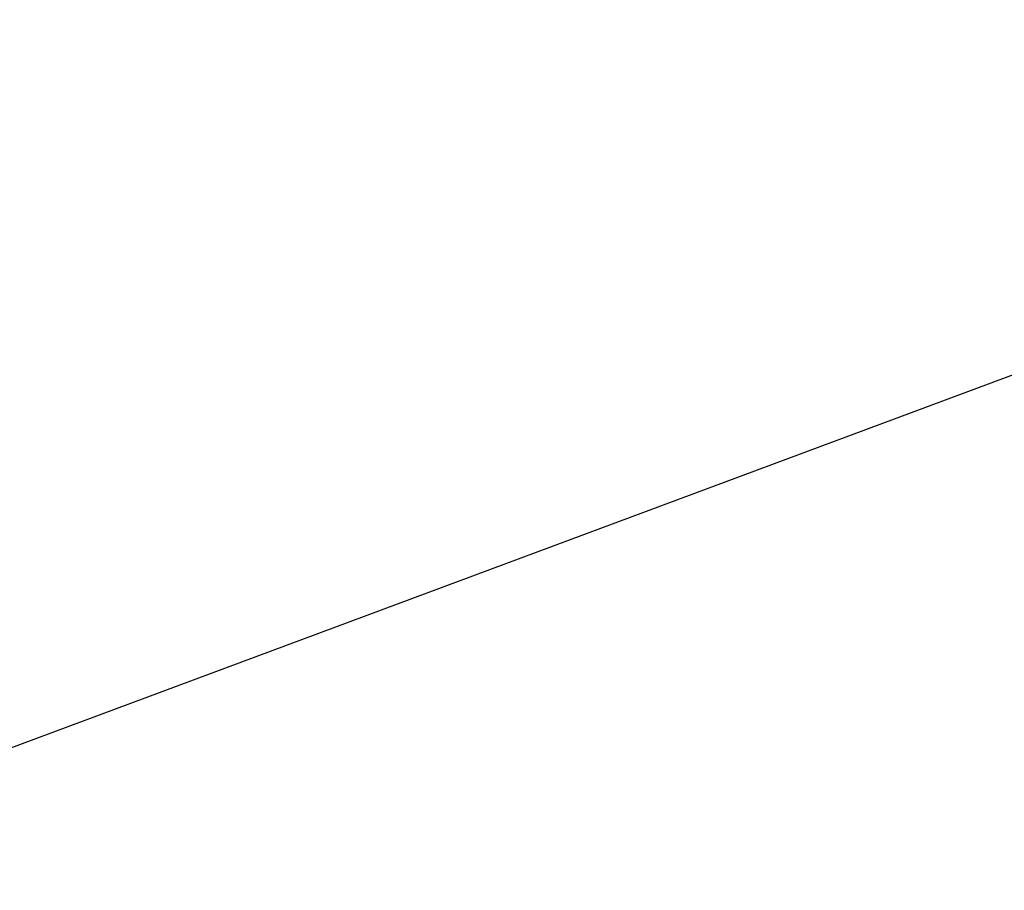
# Model space of a CAD drawing. Header units: metres. Extents: x 132493 to 135358, y 502695 to 503216.
# Tile 32 of 37: x 133378 to 133432, y 503073 to 503120. Entities that reach past the tile are written whole.
import ezdxf

# ---------------------------------------------------------------- set-up
doc = ezdxf.new("R2010")
doc.units = ezdxf.units.M
doc.layers.get('Defpoints').update_dxf_attribs({"color": 3})

msp = doc.modelspace()

# ---------------------------------------------------------------- linework, layer by layer
at = {"layer": 'Defpoints', "elevation": -7055.849716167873, "flags": 128}
msp.add_lwpolyline([(133328.9498792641, 503148.7472307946), (133508.6880996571, 503215.6908478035), (133536.9942901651, 503139.6910059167), (133357.256069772, 503072.7473889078)], close=True, dxfattribs=at)

doc.saveas('drawing.dxf')
